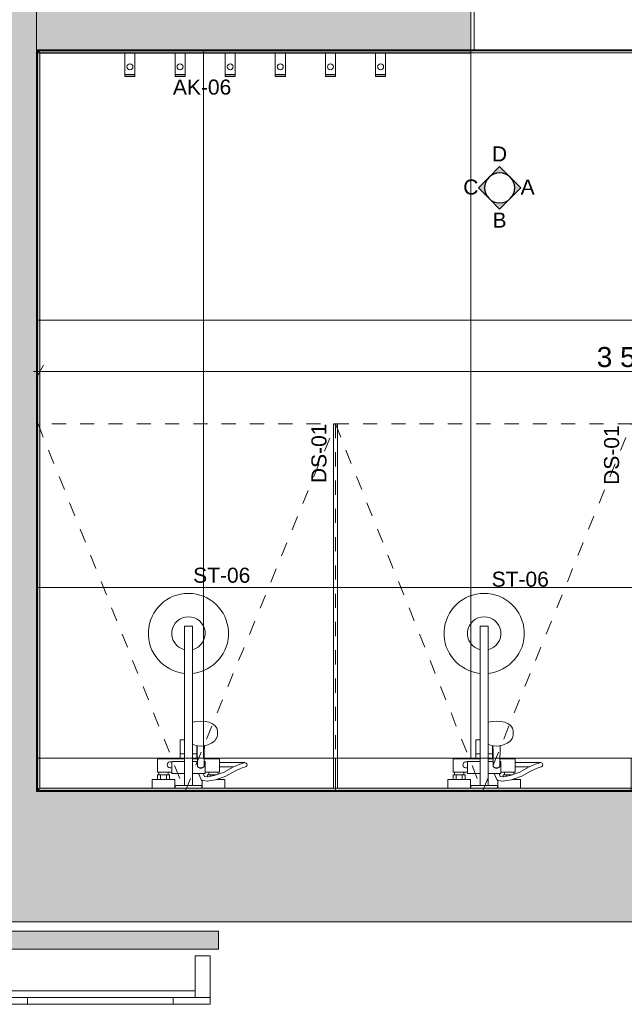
# Model space of a CAD drawing. Header units: millimetres. Extents: x -30 to 102382, y -31808 to 51594.
# Tile 26 of 172: x 31290 to 33099, y 19443 to 22390. Entities that reach past the tile are written whole.
import ezdxf
from ezdxf.enums import TextEntityAlignment as Align

# ---------------------------------------------------------------- set-up
doc = ezdxf.new("R2010")
doc.units = ezdxf.units.MM
doc.header["$MEASUREMENT"] = 0
for name, pattern in [('Dashed Small', [84.666667, 42.333333, -42.333333]), ('tl_xref_DASH_2.5-1.25', [3750, 2500, -1250]), ('Wipeout_Contour', [1000, 0, -1000])]:
    doc.linetypes.add(name, pattern=pattern)
for name, color, linetype in [('01 Nimetused_ ruumid.AR', 7, 'Continuous'), ('04 Välissein kandev proj.AR', 7, 'Continuous'), ('05 Sisesein proj.AR', 7, 'Continuous'), ('06 Põrand proj.AR', 7, 'Continuous'), ('10 Põrandakalded 2d.AR', 7, 'Continuous'), ('13 Fassaadikate välisosa.AR', 7, 'Continuous'), ('40 SAN SA lõiked ja vaated', 7, 'Continuous'), ('41 SAN mõõdud ja kõrgused.SA', 7, 'Continuous'), ('42 SAN Tähis_ sanseadmed ja aksessuaarid.SA', 7, 'Continuous'), ('43 Sanitaartehnika.SA', 7, 'Continuous'), ('43 Sanitaartehnika_ aksessuaarid.SA', 7, 'Continuous'), ('44 Sisustus_ aksessuaarid.SA', 7, 'Continuous'), ('47 Siseviimistlus_ põrand.SA', 7, 'Continuous'), ('47 Siseviimistlus_ sein.SA', 7, 'Continuous'), ('65 SA-VK põrandatrapid.SA', 7, 'Continuous')]:
    doc.layers.add(name, color=color, linetype=linetype)
doc.styles.add('GENERATED_STYLE_1', font='ARIALN.TTF')
doc.styles.add('GENERATED_STYLE_3', font='arial.ttf')
doc.dimstyles.new('GENERATED_STYLE__1', dxfattribs={"dimtxt": 60, "dimasz": 28.5, "dimexe": 0.18, "dimexo": 0.0625, "dimgap": 0, "dimtad": 1, "dimtih": 1, "dimtoh": 1, "dimdec": 0, "dimzin": 0, "dimdsep": 46, "dimtxsty": 'GENERATED_STYLE_3', "dimblk": 'ARROWHEAD_2', "dimblk1": 'ARROWHEAD_2', "dimblk2": 'ARROWHEAD_2', "dimcen": 0.09, "dimse1": 1, "dimse2": 1, "dimclrd": 252, "dimclre": 252, "dimclrt": 252, "dimadec": 1, "dimazin": 0, "dimtfac": 1, "dimtdec": 4, "dimtmove": 0, "dimatfit": 3, "dimfxl": 0, "dimtolj": 1, "dimtzin": 0, "dimarcsym": 0})

# ---------------------------------------------------------------- blocks, each defined once
blk = doc.blocks.new('PESU N_133_23_2', base_point=(32390.2, 21583))
at = {"layer": '01 Nimetused_ ruumid.AR', "color": 7, "linetype": 'Continuous', "lineweight": 13}
for p, q in [((32686.6, 21700.4), (32093.9, 21700.4)), ((32093.9, 21700.4), (32093.9, 21348.3)), ((32093.9, 21700.4), (32686.6, 21700.4)), ((32093.9, 21583), (32093.9, 21700.4)), ((32686.6, 21348.3), (32686.6, 21700.4)), ((32686.6, 21700.4), (32686.6, 21583)), ((32686.6, 21583), (32093.9, 21583)), ((32093.9, 21583), (32686.6, 21583)), ((32093.9, 21465.7), (32093.9, 21583)), ((32686.6, 21583), (32686.6, 21465.7)), ((32686.6, 21465.7), (32093.9, 21465.7)), ((32093.9, 21465.7), (32686.6, 21465.7)), ((32093.9, 21348.3), (32093.9, 21465.7)), ((32686.6, 21465.7), (32686.6, 21348.3)), ((32093.9, 21348.3), (32686.6, 21348.3)), ((32686.6, 21348.3), (32093.9, 21348.3))]:
    blk.add_line(p, q, dxfattribs=at)
at = {"layer": '01 Nimetused_ ruumid.AR', "color": 7, "lineweight": 13, "insert": (32140.8, 21436.3), "char_height": 57, "attachment_point": 1, "style": 'GENERATED_STYLE_1'}
blk.add_mtext('{\\A1;\\fArial Narrow|b0|i0|c0|p0;7,9{\\A1;\\fArial Narrow|b0|i0|c0|p0;\\H0.66000x;\\S^  ;} m{\\A1;\\fArial Narrow|b0|i0|c0|p0;\\H0.66000x;\\S2^  ;}}', dxfattribs=at)
at = {"layer": '01 Nimetused_ ruumid.AR', "color": 7, "lineweight": 13, "style": 'GENERATED_STYLE_1'}
for tag, p in [('ROOM_NAME', (32093.9, 21789.2)), ('DUMMY_849', (32386.4, 21806)), ('ROOM_NUMBER', (32140.8, 21671)), ('DUMMY_850', (32250.9, 21688.6)), ('floorCode', (32140.8, 21553.4)), ('stFloorCovering', (32217.8, 21553.4)), ('DUMMY_851', (32140.8, 21453.9))]:
    blk.add_attdef(tag, text='', height=57, dxfattribs=at).set_placement(p, align=Align.TOP_LEFT)
blk = doc.blocks.new('Shower Kit 26[80]_2', base_point=(31795, 20090))
at = {"layer": '43 Sanitaartehnika.SA', "color": 7, "linetype": 'Continuous', "lineweight": 20}
for p, q in [((31783, 20433.6), (31783, 20575)), ((31783, 20575), (31807, 20575)), ((31807, 20433.6), (31807, 20575)), ((31807, 20287), (31807, 20134)), ((31783, 20134), (31783, 20235)), ((31807.1, 20232.4), (31807, 20232.3)), ((31809.2, 20220.2), (31807, 20221.2)), ((31807, 20218.3), (31807.1, 20218.3)), ((31814.4, 20218.8), (31809.2, 20220.2)), ((31822.9, 20216.8), (31814.4, 20218.8)), ((31820, 20178), (31820, 20217.5)), ((31821, 20217.3), (31821.5, 20199.1)), ((31832, 20216.1), (31822.9, 20216.8)), ((31841.1, 20216.8), (31832, 20216.1)), ((31843, 20217.3), (31841.1, 20216.8)), ((31770, 20193), (31783, 20193)), ((31820, 20193), (31807, 20193)), ((31821.5, 20199.1), (31822, 20156.8)), ((31745, 20138), (31745, 20170)), ((31745, 20170), (31783, 20170)), ((31770, 20178), (31783, 20178)), ((31821.7, 20178), (31807, 20178)), ((31821.8, 20170), (31807, 20170)), ((31842.3, 20178), (31842, 20156.8)), ((31845, 20170), (31842.2, 20170)), ((31845, 20170), (31845, 20138)), ((31888, 20153.5), (31888, 20166.5)), ((31948.4, 20161.8), (31929.4, 20153.5)), ((31962, 20166.2), (31948.4, 20161.8)), ((31962, 20166.2), (31964, 20166.5)), ((31706, 20138), (31734, 20138)), ((31706, 20130), (31734, 20130)), ((31711, 20116), (31711, 20130)), ((31729, 20116), (31729, 20130)), ((31822, 20156.8), (31822.2, 20155.2)), ((31822.2, 20155.2), (31822.9, 20153.7)), ((31822.9, 20153.7), (31824.1, 20152.3)), ((31824.1, 20152.3), (31825.5, 20151.3)), ((31825.5, 20151.3), (31827, 20150.8)), ((31839.5, 20134), (31825.6, 20134)), ((31827, 20150.8), (31827, 20150.8)), ((31829.4, 20149.6), (31827, 20150.8)), ((31827, 20150.8), (31827.2, 20150.7)), ((31827.2, 20150.7), (31829, 20150.5)), ((31829, 20150.5), (31835, 20150.5)), ((31832, 20149.2), (31829.4, 20149.6)), ((31834.6, 20149.6), (31832, 20149.2)), ((31837, 20150.8), (31834.6, 20149.6)), ((31835, 20150.5), (31836.8, 20150.7)), ((31836.8, 20150.7), (31837, 20150.8)), ((31837, 20150.8), (31838.5, 20151.3)), ((31837, 20150.8), (31837, 20150.8)), ((31838.5, 20151.3), (31839.9, 20152.3)), ((31839.9, 20152.3), (31841.1, 20153.7)), ((31841.1, 20153.7), (31841.8, 20155.2)), ((31841.8, 20155.2), (31842, 20156.8)), ((31845, 20148.5), (31845, 20145.1)), ((31845, 20145.1), (31845, 20142)), ((31845, 20142), (31845, 20139.3)), ((31884, 20138), (31856, 20138)), ((31856, 20130), (31861, 20130)), ((31861, 20130), (31879, 20130)), ((31861, 20125.3), (31861, 20130)), ((31884, 20131.6), (31872.5, 20127.6)), ((31879, 20130), (31879.4, 20130)), ((31879, 20129.9), (31879, 20130)), ((31702, 20116), (31738, 20116)), ((31836.5, 20113), (31836, 20113.2)), ((31837.8, 20112.7), (31836.5, 20113)), ((31850.9, 20110.6), (31837.8, 20112.7)), ((31852.2, 20110.5), (31850.9, 20110.6)), ((31853.4, 20123.9), (31851.8, 20123.6)), ((31856.7, 20111.4), (31852.2, 20110.5)), ((31872.5, 20127.6), (31853.4, 20123.9)), ((31876, 20115), (31856.7, 20111.4)), ((31888, 20119.3), (31876, 20115)), ((31877.1, 20115.5), (31877.1, 20115.5)), ((31878.7, 20116), (31888, 20116)), ((31783, 20098), (31807, 20098))]:
    blk.add_line(p, q, dxfattribs=at)
at = {"layer": '43 Sanitaartehnika.SA', "color": 7, "linetype": 'Continuous', "lineweight": 20, "flags": 128}
blk.add_lwpolyline([(31783, 20433.6, -19.949874), (31807, 20433.6), (31807, 20287), (31819.1, 20289.9), (31832, 20290.9), (31844.9, 20289.9), (31857, 20287), (31867.4, 20282.5), (31875.3, 20276.5), (31880.3, 20269.6), (31882, 20262.2), (31882, 20251.6), (31881.5, 20248.4), (31879.8, 20241), (31878.4, 20238.3), (31873.6, 20231.6), (31871.5, 20229.8), (31864.2, 20224.4), (31854.8, 20220.2), (31849.6, 20218.8), (31843, 20217.3), (31842.5, 20199.1), (31842.3, 20178), (31888, 20178), (31888, 20166.5), (31964, 20166.5, -0.853753), (31966, 20153.8), (31953.2, 20149.6), (31934, 20141.3), (31907.3, 20126.1), (31888, 20119.3), (31888, 20116), (31904, 20116), (31904, 20090), (31836, 20090), (31836, 20113.2), (31835.4, 20113.5), (31834.3, 20114.2), (31833.5, 20115.1), (31832.8, 20116.2), (31825.4, 20134), (31807, 20134), (31807, 20098), (31835, 20098), (31835, 20090), (31755, 20090), (31755, 20098), (31783, 20098), (31783, 20134), (31745, 20134), (31745, 20138), (31734, 20138), (31734, 20130), (31738, 20130), (31738, 20116), (31754, 20116), (31754, 20090), (31686, 20090), (31686, 20116), (31702, 20116), (31702, 20130), (31706, 20130), (31706, 20138), (31702, 20138), (31702, 20178), (31770, 20178), (31770, 20235), (31770.6, 20235), (31772.2, 20235), (31774.6, 20235), (31777.9, 20235), (31781.9, 20235), (31783, 20235)], format="xyb", close=True, dxfattribs=at)
for points in [[(31845, 20134), (31839.5, 20134), (31843.2, 20125), (31851.8, 20123.6), (31852, 20123.6), (31852, 20130), (31856, 20130), (31856, 20138), (31845, 20138)], [(31884, 20138), (31884, 20131.6), (31901.9, 20138), (31928, 20152.9), (31929.4, 20153.5), (31888, 20153.5), (31888, 20138)]]:
    blk.add_lwpolyline(points, close=True, dxfattribs=at)
at = {"layer": '43 Sanitaartehnika.SA', "color": 7, "linetype": 'Continuous', "lineweight": 20}
for centre, radius, start, end in [((31795, 20553), 50, 283.8865, 256.1135), ((31740.5, 20160), 9, 60, 300)]:
    blk.add_arc(centre, radius, start, end, dxfattribs=at)
blk = doc.blocks.new('Shower Kit 26[81]_2', base_point=(32680, 20090))
at = {"layer": '43 Sanitaartehnika.SA', "color": 7, "linetype": 'Continuous', "lineweight": 20}
for p, q in [((32668, 20433.6), (32668, 20575)), ((32668, 20575), (32692, 20575)), ((32692, 20433.6), (32692, 20575)), ((32692, 20287), (32692, 20134)), ((32668, 20134), (32668, 20235)), ((32692.1, 20232.4), (32692, 20232.3)), ((32694.2, 20220.2), (32692, 20221.2)), ((32692, 20218.3), (32692.1, 20218.3)), ((32699.4, 20218.8), (32694.2, 20220.2)), ((32707.9, 20216.8), (32699.4, 20218.8)), ((32705, 20178), (32705, 20217.5)), ((32706, 20217.3), (32706.5, 20199.1)), ((32717, 20216.1), (32707.9, 20216.8)), ((32726.1, 20216.8), (32717, 20216.1)), ((32728, 20217.3), (32726.1, 20216.8)), ((32655, 20193), (32668, 20193)), ((32705, 20193), (32692, 20193)), ((32706.5, 20199.1), (32707, 20156.8)), ((32630, 20138), (32630, 20170)), ((32630, 20170), (32668, 20170)), ((32655, 20178), (32668, 20178)), ((32706.7, 20178), (32692, 20178)), ((32706.8, 20170), (32692, 20170)), ((32727.3, 20178), (32727, 20156.8)), ((32730, 20170), (32727.2, 20170)), ((32730, 20170), (32730, 20138)), ((32773, 20153.5), (32773, 20166.5)), ((32833.4, 20161.8), (32814.4, 20153.5)), ((32847, 20166.2), (32833.4, 20161.8)), ((32847, 20166.2), (32849, 20166.5)), ((32591, 20138), (32619, 20138)), ((32591, 20130), (32619, 20130)), ((32596, 20116), (32596, 20130)), ((32614, 20116), (32614, 20130)), ((32707, 20156.8), (32707.2, 20155.2)), ((32707.2, 20155.2), (32707.9, 20153.7)), ((32707.9, 20153.7), (32709.1, 20152.3)), ((32709.1, 20152.3), (32710.5, 20151.3)), ((32710.5, 20151.3), (32712, 20150.8)), ((32724.5, 20134), (32710.6, 20134)), ((32712, 20150.8), (32712, 20150.8)), ((32714.4, 20149.6), (32712, 20150.8)), ((32712, 20150.8), (32712.2, 20150.7)), ((32712.2, 20150.7), (32714, 20150.5)), ((32714, 20150.5), (32720, 20150.5)), ((32717, 20149.2), (32714.4, 20149.6)), ((32719.6, 20149.6), (32717, 20149.2)), ((32722, 20150.8), (32719.6, 20149.6)), ((32720, 20150.5), (32721.8, 20150.7)), ((32721.8, 20150.7), (32722, 20150.8)), ((32722, 20150.8), (32723.5, 20151.3)), ((32722, 20150.8), (32722, 20150.8)), ((32723.5, 20151.3), (32724.9, 20152.3)), ((32724.9, 20152.3), (32726.1, 20153.7)), ((32726.1, 20153.7), (32726.8, 20155.2)), ((32726.8, 20155.2), (32727, 20156.8)), ((32730, 20148.5), (32730, 20145.1)), ((32730, 20145.1), (32730, 20142)), ((32730, 20142), (32730, 20139.3)), ((32769, 20138), (32741, 20138)), ((32741, 20130), (32746, 20130)), ((32746, 20130), (32764, 20130)), ((32746, 20125.3), (32746, 20130)), ((32769, 20131.6), (32757.5, 20127.6)), ((32764, 20130), (32764.4, 20130)), ((32764, 20129.9), (32764, 20130)), ((32587, 20116), (32623, 20116)), ((32721.5, 20113), (32721, 20113.2)), ((32722.8, 20112.7), (32721.5, 20113)), ((32735.9, 20110.6), (32722.8, 20112.7)), ((32737.2, 20110.5), (32735.9, 20110.6)), ((32738.4, 20123.9), (32736.8, 20123.6)), ((32741.7, 20111.4), (32737.2, 20110.5)), ((32757.5, 20127.6), (32738.4, 20123.9)), ((32761, 20115), (32741.7, 20111.4)), ((32773, 20119.3), (32761, 20115)), ((32762.1, 20115.5), (32762.1, 20115.5)), ((32763.7, 20116), (32773, 20116)), ((32668, 20098), (32692, 20098))]:
    blk.add_line(p, q, dxfattribs=at)
at = {"layer": '43 Sanitaartehnika.SA', "color": 7, "linetype": 'Continuous', "lineweight": 20, "flags": 128}
blk.add_lwpolyline([(32668, 20433.6, -19.949874), (32692, 20433.6), (32692, 20287), (32704.1, 20289.9), (32717, 20290.9), (32729.9, 20289.9), (32742, 20287), (32752.4, 20282.5), (32760.3, 20276.5), (32765.3, 20269.6), (32767, 20262.2), (32767, 20251.6), (32766.5, 20248.4), (32764.8, 20241), (32763.4, 20238.3), (32758.6, 20231.6), (32756.5, 20229.8), (32749.2, 20224.4), (32739.8, 20220.2), (32734.6, 20218.8), (32728, 20217.3), (32727.5, 20199.1), (32727.3, 20178), (32773, 20178), (32773, 20166.5), (32849, 20166.5, -0.853753), (32851, 20153.8), (32838.2, 20149.6), (32819, 20141.3), (32792.3, 20126.1), (32773, 20119.3), (32773, 20116), (32789, 20116), (32789, 20090), (32721, 20090), (32721, 20113.2), (32720.4, 20113.5), (32719.3, 20114.2), (32718.5, 20115.1), (32717.8, 20116.2), (32710.4, 20134), (32692, 20134), (32692, 20098), (32720, 20098), (32720, 20090), (32640, 20090), (32640, 20098), (32668, 20098), (32668, 20134), (32630, 20134), (32630, 20138), (32619, 20138), (32619, 20130), (32623, 20130), (32623, 20116), (32639, 20116), (32639, 20090), (32571, 20090), (32571, 20116), (32587, 20116), (32587, 20130), (32591, 20130), (32591, 20138), (32587, 20138), (32587, 20178), (32655, 20178), (32655, 20235), (32655.6, 20235), (32657.2, 20235), (32659.6, 20235), (32662.9, 20235), (32666.9, 20235), (32668, 20235)], format="xyb", close=True, dxfattribs=at)
for points in [[(32730, 20134), (32724.5, 20134), (32728.2, 20125), (32736.8, 20123.6), (32737, 20123.6), (32737, 20130), (32741, 20130), (32741, 20138), (32730, 20138)], [(32769, 20138), (32769, 20131.6), (32786.9, 20138), (32813, 20152.9), (32814.4, 20153.5), (32773, 20153.5), (32773, 20138)]]:
    blk.add_lwpolyline(points, close=True, dxfattribs=at)
at = {"layer": '43 Sanitaartehnika.SA', "color": 7, "linetype": 'Continuous', "lineweight": 20}
for centre, radius, start, end in [((32680, 20553), 50, 283.8865, 256.1135), ((32625.5, 20160), 9, 60, 300)]:
    blk.add_arc(centre, radius, start, end, dxfattribs=at)
blk = doc.blocks.new('FSD_M1[255]_2', base_point=(31860, 19443))
at = {"layer": '13 Fassaadikate välisosa.AR', "color": 7, "linetype": 'Continuous', "lineweight": 20}
for p, q in [((30878.1, 19463), (30878.1, 19443)), ((31313.7, 19463), (31313.7, 19443)), ((31749.3, 19463), (31749.3, 19443)), ((30450, 19443), (31860, 19443)), ((30450, 19443), (31860, 19443)), ((30450, 19443), (31860, 19443)), ((30450, 19443), (31860, 19443)), ((30450, 19443), (31749.3, 19443)), ((30450, 19443), (31313.7, 19443)), ((30450, 19443), (30878.1, 19443))]:
    blk.add_line(p, q, dxfattribs=at)
at = {"color": 254, "linetype": 'Wipeout_Contour', "lineweight": 0, "ltscale": 144765.835821}
blk.add_wipeout([(30495, 19463), (30495, 19588), (30450, 19588), (30450, 19463)], dxfattribs=at).dxf.layer = '13 Fassaadikate välisosa.AR'
at = {"color": 254, "linetype": 'Wipeout_Contour', "lineweight": 0, "ltscale": 147071.819907}
blk.add_wipeout([(31132.5, 19463), (31177.5, 19463), (31177.5, 19588), (31132.5, 19588)], dxfattribs=at).dxf.layer = '13 Fassaadikate välisosa.AR'
at = {"color": 254, "linetype": 'Wipeout_Contour', "lineweight": 0, "ltscale": 149392.098127}
blk.add_wipeout([(31815, 19463), (31860, 19463), (31860, 19588), (31815, 19588)], dxfattribs=at).dxf.layer = '13 Fassaadikate välisosa.AR'
at = {"layer": '13 Fassaadikate välisosa.AR', "color": 7, "linetype": 'Continuous', "lineweight": 20}
for p, q in [((30450, 19588), (30450, 19463)), ((30495, 19588), (30450, 19588)), ((30495, 19463), (30495, 19588)), ((31132.5, 19588), (31132.5, 19463)), ((31177.5, 19588), (31132.5, 19588)), ((31177.5, 19463), (31177.5, 19588)), ((31815, 19588), (31815, 19463)), ((31860, 19588), (31815, 19588)), ((31860, 19463), (31860, 19588)), ((30495, 19483), (31132.5, 19483)), ((30495, 19483), (30495, 19463)), ((31132.5, 19483), (31132.5, 19463)), ((31177.5, 19483), (31815, 19483)), ((31177.5, 19483), (31177.5, 19463)), ((31815, 19483), (31815, 19463)), ((30450, 19463), (30495, 19463)), ((30450, 19463), (31860, 19463)), ((30450, 19463), (30450, 19443)), ((30450, 19463), (31860, 19463)), ((30450, 19463), (30450, 19443)), ((30450, 19463), (31860, 19463)), ((30450, 19463), (30450, 19443)), ((30450, 19463), (31860, 19463)), ((30450, 19463), (30450, 19443)), ((30450, 19463), (31749.3, 19463)), ((30450, 19463), (30450, 19443)), ((30450, 19463), (31313.7, 19463)), ((30450, 19463), (30450, 19443)), ((30450, 19463), (30878.1, 19463)), ((30450, 19463), (30450, 19443)), ((30495, 19463), (31132.5, 19463)), ((31132.5, 19463), (31177.5, 19463)), ((31177.5, 19463), (31815, 19463)), ((31815, 19463), (31860, 19463)), ((31860, 19463), (31860, 19443)), ((31860, 19463), (31860, 19443)), ((31860, 19463), (31860, 19443)), ((31860, 19463), (31860, 19443))]:
    blk.add_line(p, q, dxfattribs=at)
blk = doc.blocks.new('Towel Rack 26[289]_2', base_point=(31620, 22290))
at = {"layer": '44 Sisustus_ aksessuaarid.SA', "color": 7, "linetype": 'Continuous', "lineweight": 20}
for p, q in [((31635, 22226), (31605, 22226)), ((31635, 22225), (31605, 22225))]:
    blk.add_line(p, q, dxfattribs=at)
at = {"layer": '44 Sisustus_ aksessuaarid.SA', "color": 7, "linetype": 'Continuous', "lineweight": 20, "flags": 128}
blk.add_lwpolyline([(31635, 22290), (31635, 22220), (31605, 22220), (31605, 22290)], close=True, dxfattribs=at)
blk.add_lwpolyline([(31611, 22249, -1), (31629, 22249, -1)], format="xyb", close=True, dxfattribs=at)
blk = doc.blocks.new('Towel Rack 26[290]_2', base_point=(31770, 22290))
at = {"layer": '44 Sisustus_ aksessuaarid.SA', "color": 7, "linetype": 'Continuous', "lineweight": 20}
for p, q in [((31785, 22226), (31755, 22226)), ((31785, 22225), (31755, 22225))]:
    blk.add_line(p, q, dxfattribs=at)
at = {"layer": '44 Sisustus_ aksessuaarid.SA', "color": 7, "linetype": 'Continuous', "lineweight": 20, "flags": 128}
blk.add_lwpolyline([(31785, 22290), (31785, 22220), (31755, 22220), (31755, 22290)], close=True, dxfattribs=at)
blk.add_lwpolyline([(31761, 22249, -1), (31779, 22249, -1)], format="xyb", close=True, dxfattribs=at)
blk = doc.blocks.new('Towel Rack 26[291]_2', base_point=(31920, 22290))
at = {"layer": '44 Sisustus_ aksessuaarid.SA', "color": 7, "linetype": 'Continuous', "lineweight": 20}
for p, q in [((31935, 22226), (31905, 22226)), ((31935, 22225), (31905, 22225))]:
    blk.add_line(p, q, dxfattribs=at)
at = {"layer": '44 Sisustus_ aksessuaarid.SA', "color": 7, "linetype": 'Continuous', "lineweight": 20, "flags": 128}
blk.add_lwpolyline([(31935, 22290), (31935, 22220), (31905, 22220), (31905, 22290)], close=True, dxfattribs=at)
blk.add_lwpolyline([(31911, 22249, -1), (31929, 22249, -1)], format="xyb", close=True, dxfattribs=at)
blk = doc.blocks.new('Towel Rack 26[292]_2', base_point=(32070, 22290))
at = {"layer": '44 Sisustus_ aksessuaarid.SA', "color": 7, "linetype": 'Continuous', "lineweight": 20}
for p, q in [((32085, 22226), (32055, 22226)), ((32085, 22225), (32055, 22225))]:
    blk.add_line(p, q, dxfattribs=at)
at = {"layer": '44 Sisustus_ aksessuaarid.SA', "color": 7, "linetype": 'Continuous', "lineweight": 20, "flags": 128}
blk.add_lwpolyline([(32085, 22290), (32085, 22220), (32055, 22220), (32055, 22290)], close=True, dxfattribs=at)
blk.add_lwpolyline([(32061, 22249, -1), (32079, 22249, -1)], format="xyb", close=True, dxfattribs=at)
blk = doc.blocks.new('Towel Rack 26[293]_2', base_point=(32220, 22290))
at = {"layer": '44 Sisustus_ aksessuaarid.SA', "color": 7, "linetype": 'Continuous', "lineweight": 20}
for p, q in [((32235, 22226), (32205, 22226)), ((32235, 22225), (32205, 22225))]:
    blk.add_line(p, q, dxfattribs=at)
at = {"layer": '44 Sisustus_ aksessuaarid.SA', "color": 7, "linetype": 'Continuous', "lineweight": 20, "flags": 128}
blk.add_lwpolyline([(32235, 22290), (32235, 22220), (32205, 22220), (32205, 22290)], close=True, dxfattribs=at)
blk.add_lwpolyline([(32211, 22249, -1), (32229, 22249, -1)], format="xyb", close=True, dxfattribs=at)
blk = doc.blocks.new('Towel Rack 26[294]_2', base_point=(32370, 22290))
at = {"layer": '44 Sisustus_ aksessuaarid.SA', "color": 7, "linetype": 'Continuous', "lineweight": 20}
for p, q in [((32385, 22226), (32355, 22226)), ((32385, 22225), (32355, 22225))]:
    blk.add_line(p, q, dxfattribs=at)
at = {"layer": '44 Sisustus_ aksessuaarid.SA', "color": 7, "linetype": 'Continuous', "lineweight": 20, "flags": 128}
blk.add_lwpolyline([(32385, 22290), (32385, 22220), (32355, 22220), (32355, 22290)], close=True, dxfattribs=at)
blk.add_lwpolyline([(32361, 22249, -1), (32379, 22249, -1)], format="xyb", close=True, dxfattribs=at)
blk = doc.blocks.new('Partition Panel 26_2')
at = {"layer": '43 Sanitaartehnika_ aksessuaarid.SA', "color": 8, "linetype": 'Continuous', "lineweight": 13, "flags": 128}
blk.add_lwpolyline([(1090, 0), (1090, 12), (0, 12), (0, 0)], close=True, dxfattribs=at)
blk = doc.blocks.new('Door 26_2')
at = {"layer": '05 Sisesein proj.AR', "color": 7, "linetype": 'Continuous', "lineweight": 13}
for p, q in [((-390, 0), (-400, 0)), ((-400, 0), (-400, -190)), ((-400, 0), (-400, -190)), ((-400, 0), (-400, -190)), ((-390, -190), (-390, 0)), ((-400, -190), (-390, -190)), ((390, -190), (400, -190))]:
    blk.add_line(p, q, dxfattribs=at)
blk.add_arc((390, 0), 780, 90, 180, dxfattribs=at)
at = {"color": 254, "linetype": 'Wipeout_Contour', "lineweight": 0, "ltscale": 2520.687199}
blk.add_wipeout([(390, 780), (388, 780), (388, 0), (390, 0)], dxfattribs=at).dxf.layer = '05 Sisesein proj.AR'
at = {"layer": '05 Sisesein proj.AR', "color": 7, "linetype": 'Continuous', "lineweight": 13, "flags": 128}
blk.add_lwpolyline([(390, 780), (390, 0), (388, 0), (388, 780)], close=True, dxfattribs=at)
at = {"color": 254, "linetype": 'Wipeout_Contour', "lineweight": 0, "ltscale": 2514.903862}
blk.add_wipeout([(388, 780), (386, 780), (386, 0), (388, 0)], dxfattribs=at).dxf.layer = '05 Sisesein proj.AR'
at = {"layer": '05 Sisesein proj.AR', "color": 7, "linetype": 'Continuous', "lineweight": 13}
for p, q in [((390, 780), (386, 780)), ((386, 780), (390, 780)), ((388, 780), (388, 0)), ((390, 0), (386, 0)), ((386, 0), (390, 0)), ((400, 0), (390, 0)), ((390, 0), (390, -190)), ((400, -190), (400, 0)), ((400, 0), (400, -190)), ((400, 0), (400, -190))]:
    blk.add_line(p, q, dxfattribs=at)
at = {"layer": '05 Sisesein proj.AR', "color": 7, "linetype": 'Continuous', "lineweight": 13, "flags": 128}
blk.add_lwpolyline([(388, 780), (388, 0), (386, 0), (386, 780)], close=True, dxfattribs=at)
blk = doc.blocks.new('*D839')
at = {"layer": '41 SAN mõõdud ja kõrgused.SA', "color": 252, "linetype": 'Continuous', "lineweight": 13}
for p, q in [((31331.7, 21337.5), (31350, 21337.5)), ((31360.8, 21356.3), (31339.2, 21318.8)), ((31350, 21309.4), (31350, 21365.7)), ((31350, 21337.5), (34890, 21337.5)), ((34879.2, 21318.8), (34900.8, 21356.3)), ((34890, 21309.4), (34890, 21365.7)), ((34890, 21337.5), (34908.3, 21337.5))]:
    blk.add_line(p, q, dxfattribs=at)
at = {"layer": '41 SAN mõõdud ja kõrgused.SA', "color": 252, "lineweight": 13, "insert": (33017, 21349.5), "char_height": 60, "attachment_point": 7, "style": 'GENERATED_STYLE_3'}
blk.add_mtext('{\\A1;\\fArial|b0|i0|c0|p0;3\xa0540}', dxfattribs=at)
blk = doc.blocks.new('ARROWHEAD_2')
at = {"color": 0, "linetype": 'Continuous', "lineweight": 0}
for p, q in [((0, 0), (-1, 0)), ((-0.38, -0.66), (0.38, 0.66))]:
    blk.add_line(p, q, dxfattribs=at)
blk = doc.blocks.new('Simple Door Opening_23')
at = {"layer": '47 Siseviimistlus_ sein.SA', "color": 7, "linetype": 'Continuous', "lineweight": 13}
for p, q in [((-400, 0), (-400, -10)), ((400, 0), (400, -10))]:
    blk.add_line(p, q, dxfattribs=at)

msp = doc.modelspace()

# ---------------------------------------------------------------- hatches: boundary and pattern name
at = {"layer": '04 Välissein kandev proj.AR', "linetype": 'Continuous', "lineweight": 13}
for points in [[(47750, 19998.8), (47700, 20080), (28200, 20080), (28200, 19840), (47750, 19840)], [(28010, 19690), (47940, 19690), (47847.7, 19840), (28083.1, 19840)], [(28010, 19630), (31885, 19630), (31885, 19662), (28010, 19662)], [(28010, 19608), (31885, 19608), (31885, 19630), (28010, 19630)]]:
    msp.add_hatch(color=252, dxfattribs=at).paths.add_polyline_path(points)
at = {"layer": '47 Siseviimistlus_ sein.SA', "linetype": 'Continuous', "lineweight": 13}
for points in [[(31350, 20090), (31340, 20090), (31340, 20080)], [(31350, 20090), (31340, 20080), (31350, 20080)], [(31343, 20083), (31340, 20083), (31340, 20080)], [(31343, 20083), (31340, 20080), (31343, 20080)], [(31343, 20080), (34900, 20080), (34897, 20083), (31343, 20083)], [(31350, 20080), (34890, 20080), (34890, 20090), (31350, 20090)]]:
    msp.add_hatch(color=252, dxfattribs=at).paths.add_polyline_path(points)

# ---------------------------------------------------------------- linework, layer by layer
at = {"layer": '04 Välissein kandev proj.AR', "color": 7, "linetype": 'Continuous', "lineweight": 20, "flags": 128}
for points in [[(34900, 20080), (31340, 20080)], [(28010, 19690), (47940, 19690)], [(31885, 19662), (28010, 19662)], [(31885, 19630), (31885, 19662)], [(31885, 19608), (31885, 19630)], [(28010, 19608), (31885, 19608)]]:
    msp.add_lwpolyline(points, dxfattribs=at)
at = {"layer": '47 Siseviimistlus_ sein.SA', "color": 7, "linetype": 'Continuous', "lineweight": 20, "flags": 128}
for points in [[(31340, 20080), (31340, 20090)], [(31340, 20080), (31340, 20083)], [(31340, 20080), (34900, 20080)], [(31340, 20080), (34900, 20080)], [(34897, 20083), (31343, 20083)], [(34890, 20090), (31350, 20090)]]:
    msp.add_lwpolyline(points, dxfattribs=at)

# ---------------------------------------------------------------- block references
at = {"layer": '01 Nimetused_ ruumid.AR', "color": 7, "linetype": 'Continuous', "lineweight": 20}
msp.add_blockref('PESU N_133_23_2', (32390.2, 21583), dxfattribs=at).add_auto_attribs({'ROOM_NAME': 'PESU N', 'ROOM_NUMBER': '133', 'floorCode': 'F: ', 'stFloorCovering': '<Floor Finish>'})
at = {"layer": '13 Fassaadikate välisosa.AR', "color": 7, "linetype": 'Continuous', "lineweight": 20}
msp.add_blockref('FSD_M1[255]_2', (31860, 19443), dxfattribs=at)

# ---------------------------------------------------------------- next in the draw order: wipeouts: each hides what was drawn before it
at = {"color": 254, "linetype": 'Wipeout_Contour', "lineweight": 0, "ltscale": 157469.543018}
msp.add_wipeout([(31340, 20180), (34900, 20180), (34900, 22300), (31340, 22300)], dxfattribs=at).dxf.layer = '47 Siseviimistlus_ põrand.SA'

# ---------------------------------------------------------------- next in the draw order: hatches: boundary and pattern name
at = {"layer": '05 Sisesein proj.AR', "linetype": 'Continuous', "lineweight": 13}
for points in [[(31100, 27500), (31100, 20080), (31340, 20080), (31340, 27500)], [(31340, 22490), (31340, 22300), (32640, 22300), (32640, 22490)]]:
    msp.add_hatch(color=252, dxfattribs=at).paths.add_polyline_path(points)
at = {"layer": '40 SAN SA lõiked ja vaated', "linetype": 'Continuous', "lineweight": 30}
for points in [[(32758.2, 21918.4), (32726.4, 21950.2), (32694.6, 21918.4, -0.414214)], [(32694.6, 21918.4), (32662.8, 21886.6), (32694.6, 21854.8, -0.414214)], [(32758.2, 21854.8), (32790, 21886.6), (32758.2, 21918.4, -0.414214)], [(32694.6, 21854.8), (32726.4, 21822.9), (32758.2, 21854.8, -0.414214)]]:
    msp.add_hatch(color=7, dxfattribs=at).paths.add_polyline_path(points)
at = {"layer": '47 Siseviimistlus_ põrand.SA', "linetype": 'Continuous', "lineweight": 13}
h = msp.add_hatch(dxfattribs=at)
h.set_pattern_fill('80_Siseviim__ker_plaat_5_08', color=253, style=0, pattern_type=2)
h.set_pattern_definition([(90, (33440, 22290), (-800, 0), []), (180, (33440, 22290), (0, 800), [])])
h.paths.add_polyline_path([(31340, 20180), (34900, 20180), (34900, 22300), (31340, 22300)])
at = {"layer": '47 Siseviimistlus_ sein.SA', "linetype": 'Continuous', "lineweight": 13}
for points in [[(31343, 22297), (31340, 22300), (31340, 22297)], [(31340, 22300), (31343, 22297), (31343, 22300)], [(31340, 22300), (31350, 22290), (31350, 22300)], [(31340, 22290), (31350, 22290), (31340, 22300)], [(31340, 22297), (31340, 20083), (31343, 20083), (31343, 22297)], [(31340, 22290), (31340, 20090), (31350, 20090), (31350, 22290)], [(31343, 22297), (34897, 22297), (34900, 22300), (31343, 22300)]]:
    msp.add_hatch(color=252, dxfattribs=at).paths.add_polyline_path(points)

# ---------------------------------------------------------------- next in the draw order: linework, layer by layer
at = {"layer": '05 Sisesein proj.AR', "color": 7, "linetype": 'Continuous', "lineweight": 20}
msp.add_line((32640, 22490), (32640, 22300), dxfattribs=at)
at = {"layer": '05 Sisesein proj.AR', "color": 7, "linetype": 'Continuous', "lineweight": 20, "flags": 128}
for points in [[(31340, 22300), (32640, 22300)], [(31340, 20080), (31340, 22300)]]:
    msp.add_lwpolyline(points, dxfattribs=at)
at = {"layer": '06 Põrand proj.AR', "color": 7, "linetype": 'Continuous', "lineweight": 20, "flags": 128}
msp.add_lwpolyline([(31340, 27500), (31340, 20080), (34900, 20080), (34900, 27500)], close=True, dxfattribs=at)
at = {"layer": '10 Põrandakalded 2d.AR', "color": 8, "linetype": 'Dashed Small', "lineweight": 13}
for p, q in [((31345, 21180), (31785, 20080)), ((34900, 21179.9), (31345, 21179.9)), ((31785, 20080), (32235, 21180)), ((32235, 21180), (32235, 20080)), ((32235, 21180), (32675, 20080)), ((32675, 20080), (33120, 21180))]:
    msp.add_line(p, q, dxfattribs=at)
at = {"layer": '47 Siseviimistlus_ põrand.SA', "color": 253, "linetype": 'tl_xref_DASH_2.5-1.25', "lineweight": 13, "flags": 128}
msp.add_lwpolyline([(31340, 20180), (34900, 20180), (34900, 22300), (31340, 22300)], close=True, dxfattribs=at)
at = {"layer": '47 Siseviimistlus_ sein.SA', "color": 7, "linetype": 'Continuous', "lineweight": 20, "flags": 128}
for points in [[(31340, 22300), (31343, 22300)], [(31340, 22300), (31340, 20083)], [(31340, 22300), (31350, 22300)], [(31340, 22300), (31340, 20090)], [(34900, 22300), (31343, 22300)], [(31343, 20083), (31343, 22297)], [(31343, 22297), (34897, 22297)], [(31350, 20090), (31350, 22290)]]:
    msp.add_lwpolyline(points, dxfattribs=at)
at = {"layer": '65 SA-VK põrandatrapid.SA', "color": 214, "linetype": 'tl_xref_DASH_2.5-1.25', "lineweight": 13, "flags": 128}
for points in [[(31340, 20080), (32235, 20080), (32235, 20180), (31340, 20180)], [(32235, 20080), (33120, 20080), (33120, 20180), (32235, 20180)]]:
    msp.add_lwpolyline(points, close=True, dxfattribs=at)

# ---------------------------------------------------------------- next in the draw order: block references
at = {"layer": '43 Sanitaartehnika.SA', "color": 7, "linetype": 'Continuous', "lineweight": 20}
for name, p in [('Shower Kit 26[80]_2', (31795, 20090)), ('Shower Kit 26[81]_2', (32680, 20090))]:
    msp.add_blockref(name, p, dxfattribs=at)
at = {"layer": '43 Sanitaartehnika_ aksessuaarid.SA', "color": 8, "linetype": 'Continuous', "lineweight": 13, "zscale": 1000, "rotation": 270}
msp.add_blockref('Partition Panel 26_2', (32229, 21180), dxfattribs=at)
at = {"layer": '44 Sisustus_ aksessuaarid.SA', "color": 7, "linetype": 'Continuous', "lineweight": 20}
for name, p in [('Towel Rack 26[289]_2', (31620, 22290)), ('Towel Rack 26[290]_2', (31770, 22290)), ('Towel Rack 26[291]_2', (31920, 22290)), ('Towel Rack 26[292]_2', (32070, 22290)), ('Towel Rack 26[293]_2', (32220, 22290)), ('Towel Rack 26[294]_2', (32370, 22290))]:
    msp.add_blockref(name, p, dxfattribs=at)

# ---------------------------------------------------------------- next in the draw order: texts
at = {"layer": '40 SAN SA lõiked ja vaated', "color": 7, "lineweight": 13, "char_height": 45, "style": 'GENERATED_STYLE_3'}
for s, insert, attachment_point in [('{\\A1;\\fArial|b0|i0|c0|p0;D}', (32748.7, 21965.7), 9), ('{\\A1;\\fArial|b0|i0|c0|p0;C}', (32662.8, 21888.8), 6), ('{\\A1;\\fArial|b0|i0|c0|p0;A}', (32831.2, 21889.2), 6), ('{\\A1;\\fArial|b0|i0|c0|p0;B}', (32747, 21812.7), 3)]:
    msp.add_mtext(s, dxfattribs=dict(at, insert=insert, attachment_point=attachment_point))
at = {"layer": '42 SAN Tähis_ sanseadmed ja aksessuaarid.SA', "color": 134, "linetype": 'Continuous', "lineweight": 13, "char_height": 45, "attachment_point": 4, "style": 'GENERATED_STYLE_3'}
for s, insert in [('{\\A1;\\fArial|b0|i0|c0|p0;AK-06}', (31748.5, 22188)), ('{\\A1;\\fArial|b0|i0|c0|p0;ST-06}', (31809.1, 20727)), ('{\\A1;\\fArial|b0|i0|c0|p0;ST-06}', (32702.4, 20715.1))]:
    msp.add_mtext(s, dxfattribs=dict(at, insert=insert))
at = {"layer": '42 SAN Tähis_ sanseadmed ja aksessuaarid.SA', "color": 134, "linetype": 'Continuous', "lineweight": 13, "char_height": 45, "attachment_point": 4, "rotation": 90, "style": 'GENERATED_STYLE_3'}
for insert in [(32185.9, 21003.1), (33061.6, 20997.7)]:
    msp.add_mtext('{\\A1;\\fArial|b0|i0|c0|p0;DS-01}', dxfattribs=dict(at, insert=insert))

# ---------------------------------------------------------------- next in the draw order: dimensions: what is measured, and where the dimension line sits
at = {"layer": '41 SAN mõõdud ja kõrgused.SA', "color": 252, "linetype": 'Continuous', "lineweight": 13}
dim = msp.add_linear_dim(base=(34890, 21337.5), p1=(31350, 21190), p2=(34890, 21190), dimstyle='GENERATED_STYLE__1', dxfattribs=at)
dim.commit()
dim.dimension.update_dxf_attribs({"geometry": '*D839', "text_midpoint": (33120, 21379.5), "dimtype": 160})

# ---------------------------------------------------------------- next in the draw order: block references
at = {"layer": '05 Sisesein proj.AR', "color": 7, "linetype": 'Continuous', "lineweight": 13, "xscale": -1, "zscale": 1000}
msp.add_blockref('Door 26_2', (33040, 22490), dxfattribs=at)

# ---------------------------------------------------------------- next in the draw order: wipeouts: each hides what was drawn before it
at = {"color": 254, "linetype": 'Wipeout_Contour', "lineweight": 0, "ltscale": 551187.802446}
msp.add_wipeout([(32771.4, 21886.6), (32771.4, 21886.6), (32762.8, 21913), (32740.3, 21929.4), (32712.5, 21929.4), (32690, 21913), (32681.4, 21886.6), (32681.4, 21886.6), (32681.4, 21886.6), (32690, 21860.1), (32712.5, 21843.8), (32740.3, 21843.8), (32762.8, 21860.1)], dxfattribs=at).dxf.layer = '40 SAN SA lõiked ja vaated'

# ---------------------------------------------------------------- next in the draw order: hatches: boundary and pattern name
at = {"layer": '47 Siseviimistlus_ sein.SA', "linetype": 'Continuous', "lineweight": 13}
msp.add_hatch(color=252, dxfattribs=at).paths.add_polyline_path([(31350, 22300), (31350, 22290), (32640, 22290), (32640, 22300)])

# ---------------------------------------------------------------- next in the draw order: linework, layer by layer
at = {"layer": '40 SAN SA lõiked ja vaated', "color": 7, "linetype": 'Continuous', "lineweight": 30}
for p, q in [((32726.4, 21950.2), (32694.6, 21918.4)), ((32758.2, 21918.4), (32726.4, 21950.2)), ((32694.6, 21918.4), (32662.8, 21886.6)), ((32790, 21886.6), (32758.2, 21918.4)), ((32662.8, 21886.6), (32694.6, 21854.8)), ((32758.2, 21854.8), (32790, 21886.6)), ((32694.6, 21854.8), (32726.4, 21822.9)), ((32726.4, 21822.9), (32758.2, 21854.8))]:
    msp.add_line(p, q, dxfattribs=at)
at = {"layer": '40 SAN SA lõiked ja vaated', "color": 7, "linetype": 'Continuous', "lineweight": 30, "flags": 128}
msp.add_lwpolyline([(32771.4, 21886.6, 1), (32681.4, 21886.6, 1)], format="xyb", close=True, dxfattribs=at)
at = {"layer": '47 Siseviimistlus_ sein.SA', "color": 7, "linetype": 'Continuous', "lineweight": 20}
msp.add_line((32640, 22290), (32640, 22300), dxfattribs=at)
at = {"layer": '47 Siseviimistlus_ sein.SA', "color": 7, "linetype": 'Continuous', "lineweight": 20, "flags": 128}
for points in [[(32640, 22300), (31350, 22300)], [(31350, 22290), (32640, 22290)]]:
    msp.add_lwpolyline(points, dxfattribs=at)

# ---------------------------------------------------------------- next in the draw order: block references
at = {"layer": '47 Siseviimistlus_ sein.SA', "color": 7, "linetype": 'Continuous', "lineweight": 13, "zscale": 1000, "rotation": 180}
msp.add_blockref('Simple Door Opening_23', (33040, 22290), dxfattribs=at)

doc.saveas('drawing.dxf')
